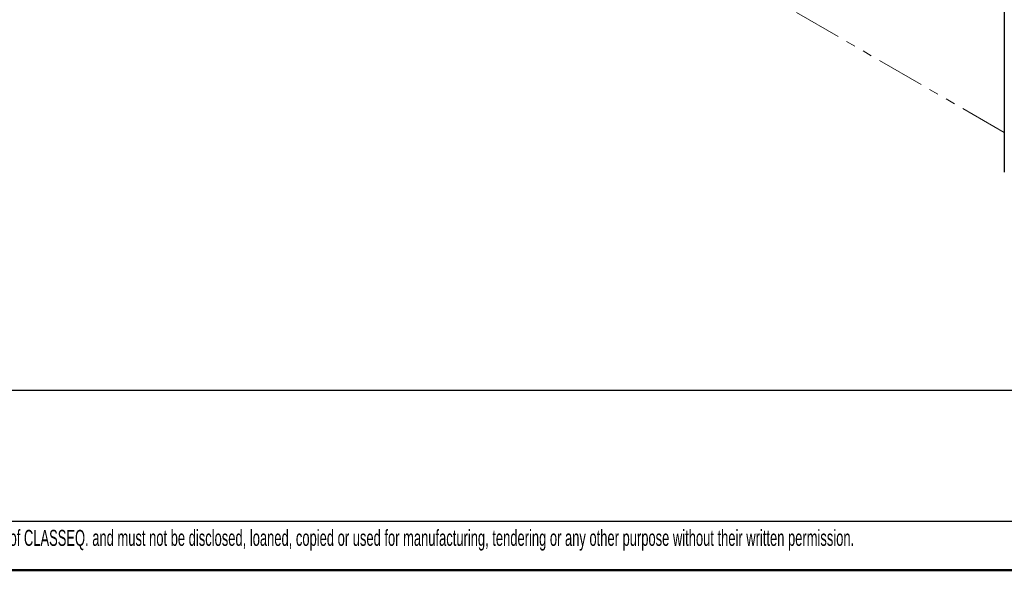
# Model space of a CAD drawing. Header units: millimetres. Extents: x 0 to 420, y 0 to 297.
# Tile 6 of 78: x 94 to 225, y 0 to 73. Entities that reach past the tile are written whole.
import ezdxf

# ---------------------------------------------------------------- set-up
doc = ezdxf.new("R2010")
doc.units = ezdxf.units.MM
doc.linetypes.add('PHANTOM', pattern=[12.7, 6.35, -1.27, 1.27, -1.27, 1.27, -1.27])
doc.layers.add('BOARDER', color=7, linetype='Continuous', lineweight=25)
doc.styles.add('SLDTEXTSTYLE0', font='TXT', dxfattribs={"width": 0.605})

msp = doc.modelspace()

# ---------------------------------------------------------------- linework, layer by layer
at = {"color": 7, "linetype": 'Continuous', "lineweight": 25}
msp.add_line((224.69, 111.56), (224.69, 52.66), dxfattribs=at)
at = {"color": 7, "linetype": 'PHANTOM', "lineweight": 18}
msp.add_line((224.69, 57.91), (164.88, 92.44), dxfattribs=at)
at = {"layer": 'BOARDER'}
for p, q in [((6.5, 23.84), (231.16, 23.84)), ((6.5, 6.5), (413.5, 6.5))]:
    msp.add_line(p, q, dxfattribs=at)
at = {"layer": 'BOARDER', "linetype": 'Continuous', "lineweight": 50}
msp.add_line((0, 0), (420, 0), dxfattribs=at)

# ---------------------------------------------------------------- texts
at = {"layer": 'BOARDER', "insert": (7.5, 5.35), "char_height": 2.11667, "attachment_point": 1, "style": 'SLDTEXTSTYLE0'}
msp.add_mtext('This drawing and any information or descriptive matter set out hereon are the confidential and copyright property of CLASSEQ. and must not be disclosed, loaned, copied or used for manufacturing, tendering or any other purpose without their written permission.', dxfattribs=at)

doc.saveas('drawing.dxf')
